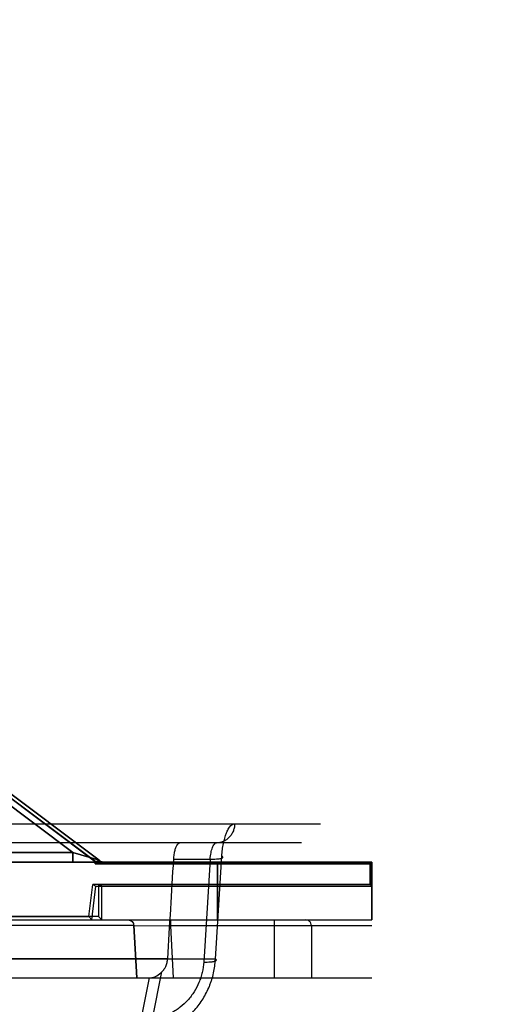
# Model space of a CAD drawing. Header units: millimetres. Extents: x 0 to 297, y 0 to 210.
# Tile 239 of 256: x 59.03 to 59.207, y 159.987 to 160.344. Entities that reach past the tile are written whole.
import ezdxf

# ---------------------------------------------------------------- set-up
doc = ezdxf.new("R2010")
doc.units = ezdxf.units.MM
doc.header["$LTSCALE"] = 16.335
doc.layers.get('0').update_dxf_attribs({"linetype": 'CONTINUOUS'})
for name, color, linetype in [('AXES_REF', 7, 'CONTINUOUS'), ('INTFCLR_1', 7, 'CONTINUOUS'), ('INTFCLR_144815', 7, 'CONTINUOUS'), ('INTFCLR_72935', 7, 'CONTINUOUS')]:
    doc.layers.add(name, color=color, linetype=linetype)

msp = doc.modelspace()

# ---------------------------------------------------------------- linework, layer by layer
at = {"color": 7, "linetype": 'Continuous'}
for radius in [6.78708, 6.7865, 6.74304]:
    msp.add_circle((57.46373, 154.71148), radius, dxfattribs=at)
msp.add_arc((57.46373, 154.71148), 6.72, 278.277129, 261.722871, dxfattribs=at)
at = {"layer": 'AXES_REF', "color": 9, "linetype": 'Continuous'}
msp.add_circle((57.46373, 154.71148), 6.19116, dxfattribs=at)
at = {"layer": 'INTFCLR_1', "color": 6, "linetype": 'Continuous'}
for p, q in [((58.93321, 160.13197), (59.05768, 160.03862)), ((59.05759, 160.03787), (59.05768, 160.03862)), ((59.05891, 160.03848), (59.05759, 160.03787)), ((59.05768, 160.03862), (59.05899, 160.03918)), ((59.05899, 160.03918), (59.05891, 160.03848)), ((59.06109, 160.03848), (59.15793, 160.03848)), ((59.15793, 160.03848), (59.15731, 160.03787)), ((59.05759, 160.03787), (59.15731, 160.03787)), ((59.15731, 160.03787), (59.15731, 160.03034)), ((59.05528, 160.01871), (59.05669, 160.03034)), ((59.05638, 160.01748), (59.05785, 160.02973)), ((59.15731, 160.03034), (59.05669, 160.03034)), ((59.05669, 160.03034), (59.05785, 160.02973)), ((59.05785, 160.02973), (59.15793, 160.02973)), ((59.15731, 160.03034), (59.15793, 160.02973)), ((58.90718, 160.01748), (59.15793, 160.01748)), ((58.95483, 160.01871), (59.05528, 160.01871)), ((59.05638, 160.01748), (59.05528, 160.01871))]:
    msp.add_line(p, q, dxfattribs=at)
at = {"layer": 'INTFCLR_1', "color": 9, "linetype": 'Continuous'}
for p, q in [((59.05899, 160.03918), (58.93377, 160.13309)), ((58.93885, 160.12491), (59.04943, 160.04198)), ((58.95332, 160.04198), (59.04943, 160.04198)), ((59.04943, 160.04198), (59.04943, 160.03848)), ((59.04943, 160.04198), (59.05899, 160.03918)), ((59.06109, 160.03848), (58.90588, 160.03848)), ((59.10193, 160.01748), (59.10193, 160.03848)), ((59.15793, 160.03848), (59.15793, 160.01748))]:
    msp.add_line(p, q, dxfattribs=at)
msp.add_arc((59.06109, 160.04198), 0.0035, 233.1301, 270, dxfattribs=at)
at = {"layer": 'INTFCLR_144815', "color": 9, "linetype": 'Continuous'}
for p, q in [((58.77639, 160.05242), (59.13937, 160.05242)), ((59.13237, 160.04548), (58.73436, 160.04548)), ((59.08605, 160.03957), (59.09929, 160.03957)), ((59.09929, 160.03957), (59.09696, 160.0022)), ((59.10116, 160.00323), (59.10351, 160.04061)), ((58.88799, 160.01748), (59.15583, 160.01748)), ((59.08486, 160.01748), (59.08486, 160.01538)), ((59.12251, 160.01748), (59.12251, 159.99648)), ((59.07157, 160.01549), (59.02722, 160.01549)), ((59.07157, 160.01549), (59.08486, 160.01538)), ((59.08486, 160.01538), (59.08591, 159.99648)), ((59.15793, 160.01538), (59.08486, 160.01538)), ((59.13603, 160.01538), (59.13603, 159.99648)), ((59.08386, 160.00342), (58.91516, 160.00342)), ((59.10116, 160.00323), (58.92734, 160.00323)), ((57.94491, 159.99648), (59.07753, 159.99648)), ((59.07717, 159.99648), (59.07415, 159.98138)), ((59.07834, 159.98152), (59.08177, 159.99863))]:
    msp.add_line(p, q, dxfattribs=at)
at = {"layer": 'INTFCLR_144815', "color": 6, "linetype": 'Continuous'}
for p, q in [((59.07262, 159.99648), (59.07157, 160.01549)), ((59.07157, 160.01549), (59.07262, 159.99648)), ((59.07753, 159.99648), (59.15793, 159.99648))]:
    msp.add_line(p, q, dxfattribs=at)
msp.add_ellipse((58.53908, 160.18128), major_axis=(0.20688, 3.73491), ratio=0.148162, start_param=-1.610227, end_param=-1.600538, dxfattribs=at)
at = {"layer": 'INTFCLR_144815', "color": 9, "linetype": 'Continuous'}
for points, knots in [([(59.10817, 160.05242), (59.10817, 160.05199), (59.10809, 160.05112), (59.10773, 160.04983), (59.10711, 160.04859), (59.10625, 160.04748), (59.10519, 160.04658), (59.104, 160.04593), (59.10277, 160.04556), (59.10193, 160.04548), (59.10153, 160.04548)], [0, 0, 0, 0, 0.119601, 0.24584, 0.376363, 0.508358, 0.638954, 0.765614, 0.886393, 1, 1, 1, 1]), ([(59.10351, 160.04061), (59.10356, 160.04141), (59.10371, 160.04297), (59.10416, 160.04581), (59.10485, 160.04839), (59.10598, 160.05089), (59.10717, 160.05242), (59.10817, 160.05242)], [0, 0, 0, 0, 0.18259, 0.354415, 0.653084, 0.773008, 1, 1, 1, 1]), ([(59.09929, 160.03957), (59.09932, 160.03998), (59.09939, 160.04076), (59.09962, 160.04218), (59.10003, 160.04365), (59.10059, 160.04492), (59.10125, 160.04548), (59.10153, 160.04548)], [0, 0, 0, 0, 0.183646, 0.356458, 0.656456, 0.871723, 1, 1, 1, 1]), ([(59.09929, 160.03957), (59.09967, 160.03957), (59.10042, 160.03957), (59.10163, 160.03963), (59.10261, 160.03971), (59.10334, 160.03988), (59.10372, 160.03997), (59.10404, 160.04038), (59.10366, 160.04054), (59.10351, 160.04061)], [0, 0, 0, 0, 0.217556, 0.424111, 0.682049, 0.776377, 0.843664, 0.90835, 1, 1, 1, 1]), ([(59.06959, 160.01748), (59.06983, 160.01748), (59.07034, 160.01738), (59.071, 160.01693), (59.07145, 160.01626), (59.07156, 160.01574), (59.07157, 160.01549)], [0, 0, 0, 0, 0.234837, 0.491293, 0.753171, 1, 1, 1, 1]), ([(59.13603, 160.01538), (59.13603, 160.0157), (59.13588, 160.01636), (59.13518, 160.01722), (59.13442, 160.01748), (59.134, 160.01748)], [0, 0, 0, 0, 0.305633, 0.607393, 1, 1, 1, 1]), ([(59.07672, 159.97566), (59.07753, 159.97576), (59.07913, 159.97603), (59.08227, 159.97689), (59.0849, 159.97802), (59.08704, 159.97923), (59.08844, 159.98012), (59.09079, 159.98183), (59.09321, 159.98415), (59.09532, 159.98676), (59.09721, 159.98955), (59.09854, 159.9922), (59.09945, 159.99457), (59.09998, 159.99618), (59.10074, 159.99903), (59.10108, 160.00155), (59.10116, 160.00323)], [0, 0, 0, 0, 0.060969, 0.121873, 0.243913, 0.274919, 0.306131, 0.368317, 0.493199, 0.556651, 0.619807, 0.746395, 0.778408, 0.810257, 0.873549, 1, 1, 1, 1]), ([(59.09696, 160.0022), (59.09737, 160.0022), (59.09815, 160.0022), (59.09937, 160.00226), (59.10033, 160.00234), (59.10102, 160.0025), (59.10138, 160.00259), (59.10172, 160.003), (59.10132, 160.00316), (59.10116, 160.00323)], [0, 0, 0, 0, 0.232845, 0.439844, 0.685468, 0.774154, 0.838366, 0.902841, 1, 1, 1, 1]), ([(59.09696, 160.0022), (59.09688, 160.00094), (59.0966, 159.99905), (59.09592, 159.9966), (59.09503, 159.99421), (59.09385, 159.99194), (59.09241, 159.98984), (59.0908, 159.98789), (59.08896, 159.98615), (59.08692, 159.98468), (59.0848, 159.98341), (59.08252, 159.98244), (59.08015, 159.9818), (59.07895, 159.98159), (59.07834, 159.98152)], [0, 0, 0, 0, 0.126036, 0.189218, 0.253015, 0.379655, 0.442894, 0.506456, 0.63159, 0.693892, 0.756186, 0.878295, 0.939149, 1, 1, 1, 1])]:
    msp.add_open_spline(points, degree=3, knots=knots, dxfattribs=at)
at = {"layer": 'INTFCLR_144815', "color": 6, "linetype": 'Continuous'}
for points, knots in [([(59.08605, 160.03957), (59.08608, 160.04015), (59.08619, 160.04124), (59.0865, 160.04278), (59.08696, 160.04422), (59.08767, 160.04548), (59.08831, 160.04548)], [0, 0, 0, 0, 0.263603, 0.503222, 0.705171, 1, 1, 1, 1]), ([(59.08177, 159.99863), (59.08208, 159.99895), (59.08259, 159.99959), (59.08324, 160.00075), (59.08369, 160.00201), (59.08383, 160.00297), (59.08386, 160.00342)], [0, 0, 0, 0, 0.254211, 0.456949, 0.746923, 1, 1, 1, 1]), ([(59.07753, 159.99648), (59.07799, 159.99648), (59.07884, 159.99667), (59.08031, 159.99734), (59.08124, 159.99808), (59.08177, 159.99863)], [0, 0, 0, 0, 0.281886, 0.527828, 1, 1, 1, 1])]:
    msp.add_open_spline(points, degree=3, knots=knots, dxfattribs=at)
at = {"layer": 'INTFCLR_72935', "color": 6, "linetype": 'Continuous'}
for p, q in [((59.05872, 160.03787), (58.93197, 160.13292)), ((59.05872, 160.03787), (59.05996, 160.03848)), ((59.05903, 160.03918), (59.05996, 160.03848)), ((59.15793, 160.03848), (59.06113, 160.03848)), ((59.15731, 160.03787), (59.15793, 160.03848)), ((59.15731, 160.03787), (59.05872, 160.03787)), ((59.15731, 160.03034), (59.15731, 160.03787)), ((59.05873, 160.03034), (59.05873, 160.01871)), ((59.05873, 160.03034), (59.15731, 160.03034)), ((59.05996, 160.02973), (59.05873, 160.03034)), ((59.05996, 160.01748), (59.05996, 160.02973)), ((59.05996, 160.02973), (59.15793, 160.02973)), ((59.15793, 160.02973), (59.15731, 160.03034)), ((58.90718, 160.01748), (59.15793, 160.01748)), ((59.05873, 160.01871), (58.95003, 160.01871)), ((59.05873, 160.01871), (59.05996, 160.01748))]:
    msp.add_line(p, q, dxfattribs=at)
at = {"layer": 'INTFCLR_72935', "color": 9, "linetype": 'Continuous'}
for p, q in [((58.93377, 160.13311), (59.05903, 160.03918)), ((59.04946, 160.04198), (58.93885, 160.12493)), ((59.04946, 160.04198), (58.95332, 160.04198)), ((59.04946, 160.03848), (59.04946, 160.04198)), ((59.05903, 160.03918), (59.04946, 160.04198)), ((58.90588, 160.03848), (59.06113, 160.03848)), ((59.10193, 160.03848), (59.10193, 160.01748)), ((59.15793, 160.01748), (59.15793, 160.03848))]:
    msp.add_line(p, q, dxfattribs=at)

doc.saveas('drawing.dxf')
